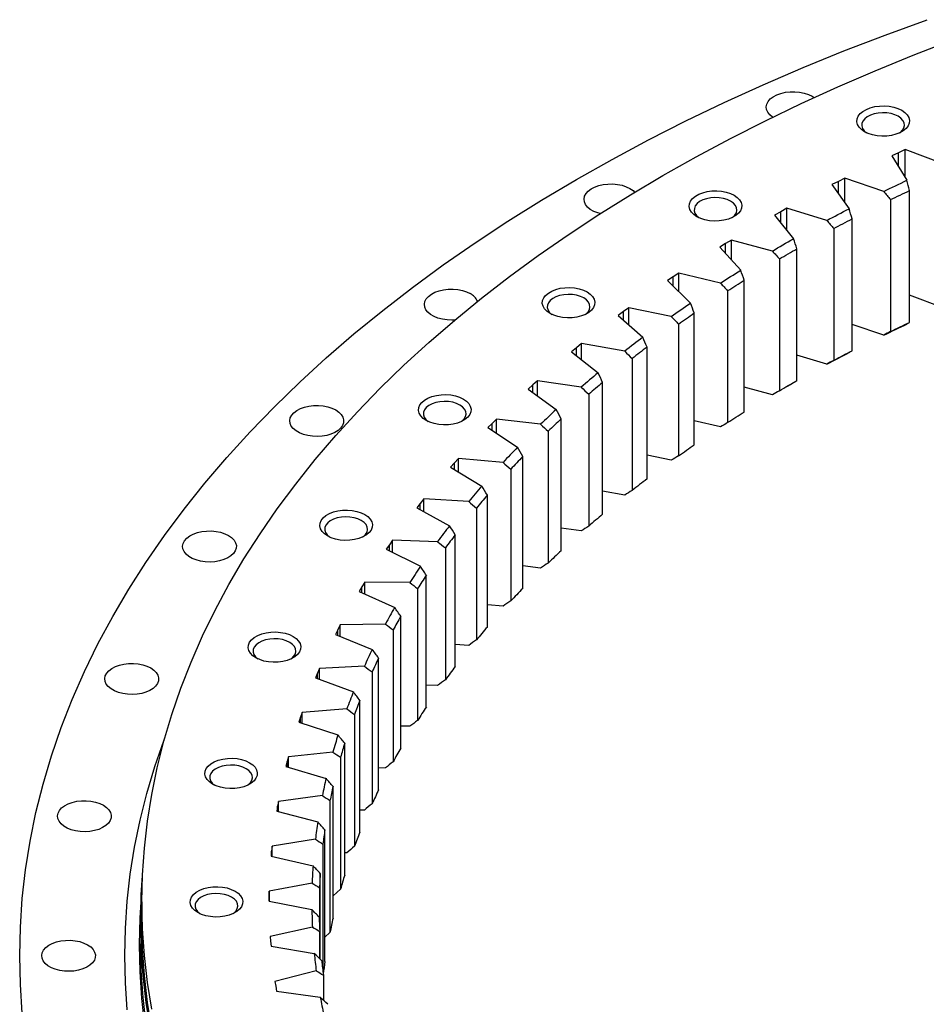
# Model space of a CAD drawing. Header units: millimetres. Extents: x 544 to 8161, y 2697 to 8573.
# Tile 11 of 16: x 4981 to 5352, y 5791 to 6193. Entities that reach past the tile are written whole.
import ezdxf

# ---------------------------------------------------------------- set-up
doc = ezdxf.new("R2010")
doc.units = ezdxf.units.MM
doc.header["$LTSCALE"] = 50

msp = doc.modelspace()

# ---------------------------------------------------------------- linework, layer by layer
at = {"lineweight": 25}
for p, q in [((5305.19, 6162), (5306.02, 6161.46)), ((5340.55, 6138.9), (5337.81, 6137.65)), ((5343.31, 6140.15), (5340.55, 6138.9)), ((5340.55, 6133.21), (5340.55, 6138.9)), ((5358.75, 6134.32), (5343.31, 6140.15)), ((5343.31, 6128.75), (5343.31, 6140.15)), ((5337.81, 6137.65), (5344.01, 6127.62)), ((5315.97, 6127.16), (5313.33, 6125.84)), ((5318.62, 6128.48), (5315.97, 6127.16)), ((5315.97, 6122.13), (5315.97, 6127.16)), ((5334.52, 6123.09), (5318.62, 6128.48)), ((5318.62, 6118.41), (5318.62, 6128.48)), ((5313.33, 6125.84), (5320.34, 6115.99)), ((5345.08, 6069.55), (5345.08, 6123.44)), ((5337.26, 6119.71), (5337.26, 6065.81)), ((5292.37, 6114.77), (5289.84, 6113.37)), ((5294.9, 6116.16), (5292.37, 6114.77)), ((5292.37, 6110.25), (5292.37, 6114.77)), ((5311.23, 6111.2), (5294.9, 6116.16)), ((5294.9, 6107.11), (5294.9, 6116.16)), ((5289.84, 6113.37), (5297.65, 6103.72)), ((5321.55, 6057.95), (5321.55, 6111.84)), ((5314.05, 6107.9), (5314.05, 6054.01)), ((5272.23, 6103.2), (5269.81, 6101.75)), ((5288.94, 6098.7), (5272.23, 6103.2)), ((5272.23, 6094.98), (5272.23, 6103.2)), ((5269.81, 6101.75), (5267.4, 6100.28)), ((5267.4, 6100.28), (5275.98, 6090.86)), ((5269.81, 6097.64), (5269.81, 6101.75)), ((5298.99, 6045.72), (5298.99, 6099.61)), ((5291.82, 6095.47), (5291.82, 6041.58)), ((5248.34, 6088.12), (5246.05, 6086.59)), ((5246.05, 6086.59), (5255.4, 6077.41)), ((5250.64, 6089.64), (5248.34, 6088.12)), ((5248.34, 6084.35), (5248.34, 6088.12)), ((5267.7, 6085.6), (5250.64, 6089.64)), ((5250.64, 6082.09), (5250.64, 6089.64)), ((5277.47, 6032.89), (5277.47, 6086.78)), ((5270.64, 6082.45), (5270.64, 6028.56)), ((5358.75, 6075.53), (5345.08, 6080.69)), ((5230.18, 6075.51), (5228, 6073.93)), ((5247.55, 6071.93), (5230.18, 6075.51)), ((5230.18, 6068.51), (5230.18, 6075.51)), ((5228, 6073.93), (5225.84, 6072.34)), ((5225.84, 6072.34), (5235.93, 6063.42)), ((5228, 6070.43), (5228, 6073.93)), ((5257.01, 6019.49), (5257.01, 6073.38)), ((5250.55, 6068.87), (5250.55, 6014.98)), ((5334.52, 6064.3), (5321.55, 6068.7)), ((5208.86, 6059.19), (5206.83, 6057.55)), ((5210.9, 6060.84), (5208.86, 6059.19)), ((5208.86, 6055.93), (5208.86, 6059.19)), ((5228.55, 6057.74), (5210.9, 6060.84)), ((5210.9, 6054.3), (5210.9, 6060.84)), ((5237.68, 6005.54), (5237.68, 6059.43)), ((5206.83, 6057.55), (5217.64, 6048.92)), ((5231.59, 6054.75), (5231.59, 6000.86)), ((5311.23, 6052.41), (5298.99, 6056.13)), ((5190.93, 6043.96), (5189.05, 6042.26)), ((5189.05, 6042.26), (5200.55, 6033.93)), ((5192.84, 6045.65), (5190.93, 6043.96)), ((5190.93, 6040.89), (5190.93, 6043.96)), ((5210.72, 6043.04), (5192.84, 6045.65)), ((5192.84, 6039.51), (5192.84, 6045.65)), ((5219.5, 5991.09), (5219.5, 6044.98)), ((5288.94, 6039.91), (5277.47, 6043)), ((5213.81, 6040.14), (5213.81, 5986.24)), ((5176.04, 6029.99), (5174.28, 6028.25)), ((5194.12, 6027.87), (5176.04, 6029.99)), ((5176.04, 6024.19), (5176.04, 6029.99)), ((5202.53, 5976.15), (5202.53, 6030.04)), ((5174.28, 6028.25), (5172.53, 6026.5)), ((5172.53, 6026.5), (5184.7, 6018.49)), ((5174.28, 6025.35), (5174.28, 6028.25)), ((5267.7, 6026.81), (5257.01, 6029.34)), ((5197.24, 6025.05), (5197.24, 5971.16)), ((5160.55, 6013.89), (5158.93, 6012.1)), ((5178.78, 6012.26), (5160.55, 6013.89)), ((5160.55, 6008.38), (5160.55, 6013.89)), ((5186.8, 5960.77), (5186.8, 6014.66)), ((5247.55, 6013.14), (5237.68, 6015.18)), ((5158.93, 6012.1), (5157.33, 6010.3)), ((5157.33, 6010.3), (5170.14, 6002.64)), ((5158.93, 6009.34), (5158.93, 6012.1)), ((5181.92, 6009.53), (5181.92, 5955.64)), ((5172.35, 5944.98), (5172.35, 5998.87)), ((5228.55, 5998.95), (5219.5, 6000.53)), ((5144.92, 5995.55), (5143.46, 5993.71)), ((5143.46, 5993.71), (5156.89, 5986.41)), ((5146.39, 5997.39), (5144.92, 5995.55)), ((5144.92, 5992.92), (5144.92, 5995.55)), ((5164.73, 5996.26), (5146.39, 5997.39)), ((5146.39, 5992.12), (5146.39, 5997.39)), ((5167.89, 5993.61), (5167.89, 5939.72)), ((5159.2, 5928.81), (5159.2, 5982.7)), ((5210.72, 5984.25), (5202.53, 5985.44)), ((5132.27, 5978.64), (5130.97, 5976.77)), ((5133.59, 5980.51), (5132.27, 5978.64)), ((5132.27, 5976.12), (5132.27, 5978.64)), ((5152.01, 5979.88), (5133.59, 5980.51)), ((5133.59, 5975.47), (5133.59, 5980.51)), ((5130.97, 5976.77), (5144.98, 5969.84)), ((5155.18, 5977.33), (5155.18, 5923.43)), ((5194.12, 5969.08), (5186.8, 5969.94)), ((5147.39, 5912.3), (5147.39, 5966.19)), ((5122.19, 5963.31), (5121.03, 5961.4)), ((5140.64, 5963.18), (5122.19, 5963.31)), ((5122.19, 5958.46), (5122.19, 5963.31)), ((5121.03, 5961.4), (5119.88, 5959.5)), ((5119.88, 5959.5), (5134.44, 5952.96)), ((5121.03, 5958.98), (5121.03, 5961.4)), ((5143.82, 5960.71), (5143.82, 5906.82)), ((5178.78, 5953.47), (5172.35, 5954.04)), ((5112.21, 5945.82), (5111.2, 5943.88)), ((5130.65, 5946.19), (5112.21, 5945.82)), ((5112.21, 5941.13), (5112.21, 5945.82)), ((5136.95, 5895.49), (5136.95, 5949.38)), ((5111.2, 5943.88), (5110.21, 5941.94)), ((5110.21, 5941.94), (5125.29, 5935.81)), ((5111.2, 5941.54), (5111.2, 5943.88)), ((5133.83, 5943.81), (5133.83, 5889.92)), ((5164.73, 5937.46), (5159.2, 5937.8)), ((5127.89, 5878.41), (5127.89, 5932.3)), ((5102.82, 5926.11), (5101.99, 5924.15)), ((5103.67, 5928.07), (5102.82, 5926.11)), ((5102.82, 5923.84), (5102.82, 5926.11)), ((5122.06, 5928.95), (5103.67, 5928.07)), ((5103.67, 5923.53), (5103.67, 5928.07)), ((5125.23, 5926.65), (5125.23, 5872.76)), ((5101.99, 5924.15), (5117.56, 5918.43)), ((5152.01, 5921.09), (5147.39, 5921.25)), ((5120.24, 5861.1), (5120.24, 5914.99)), ((5096.6, 5910.11), (5095.91, 5908.13)), ((5114.89, 5911.49), (5096.6, 5910.11)), ((5096.6, 5905.7), (5096.6, 5910.11)), ((5118.04, 5909.28), (5118.04, 5855.38)), ((5095.91, 5908.13), (5095.24, 5906.14)), ((5095.24, 5906.14), (5111.25, 5900.86)), ((5095.91, 5905.92), (5095.91, 5908.13)), ((5140.64, 5904.39), (5136.95, 5904.42)), ((5114.01, 5843.6), (5114.01, 5897.49)), ((5109.15, 5893.85), (5091, 5891.98)), ((5090.47, 5889.98), (5089.97, 5887.98)), ((5091, 5891.98), (5090.47, 5889.98)), ((5090.47, 5887.83), (5090.47, 5889.98)), ((5091, 5887.68), (5091, 5891.98)), ((5112.29, 5891.73), (5112.29, 5837.84)), ((5089.97, 5887.98), (5106.39, 5883.13)), ((5130.65, 5887.4), (5127.89, 5887.35)), ((5109.23, 5825.96), (5109.23, 5879.85)), ((5086.89, 5873.71), (5086.53, 5871.7)), ((5104.87, 5876.08), (5086.89, 5873.71)), ((5086.89, 5869.51), (5086.89, 5873.71)), ((5107.97, 5874.04), (5107.97, 5820.15)), ((5086.53, 5871.7), (5086.18, 5869.69)), ((5086.18, 5869.69), (5102.99, 5865.3)), ((5086.53, 5869.6), (5086.53, 5871.7)), ((5122.06, 5870.16), (5120.24, 5870.07)), ((5105.89, 5808.2), (5105.89, 5862.09)), ((5102.04, 5858.21), (5084.27, 5855.35)), ((5084.08, 5853.34), (5083.9, 5851.32)), ((5084.27, 5855.35), (5084.08, 5853.34)), ((5084.08, 5851.28), (5084.08, 5853.34)), ((5084.27, 5851.23), (5084.27, 5855.35)), ((5105.11, 5856.25), (5105.11, 5804.09)), ((5083.9, 5851.32), (5101.05, 5847.39)), ((5114.89, 5852.7), (5114.01, 5852.63)), ((5104, 5809.15), (5104, 5844.26)), ((5083.17, 5836.95), (5083.14, 5834.93)), ((5100.68, 5840.29), (5083.17, 5836.95)), ((5083.17, 5832.9), (5083.17, 5836.95)), ((5103.71, 5838.41), (5103.71, 5821.94)), ((5112.29, 5837.84), (5109.23, 5835.13)), ((5083.14, 5834.93), (5083.12, 5832.91)), ((5083.12, 5832.91), (5100.57, 5829.45)), ((5083.14, 5832.9), (5083.14, 5834.93)), ((5031.05, 5832.62), (5031.05, 5824.46)), ((5030.55, 5824.46), (5030.55, 5815.48)), ((5100.79, 5822.34), (5083.57, 5818.53)), ((5083.57, 5818.53), (5083.7, 5816.51)), ((5103.76, 5820.55), (5103.76, 5809.38)), ((5107.97, 5820.15), (5105.89, 5818.23)), ((5083.7, 5816.51), (5083.86, 5814.49)), ((5083.86, 5814.49), (5101.57, 5811.51)), ((5102.37, 5804.42), (5085.47, 5800.14)), ((5105.28, 5802.71), (5105.28, 5792.46)), ((5085.47, 5800.14), (5085.77, 5798.13)), ((5085.77, 5798.13), (5086.09, 5796.12)), ((5086.09, 5796.12), (5104.03, 5793.63))]:
    msp.add_line(p, q, dxfattribs=at)
at = {"lineweight": 25, "flags": 128}
for points in [[(4982.12, 5787.09), (4981.32, 5798.83), (4981.05, 5810.58), (4981.32, 5822.33), (4982.12, 5834.07), (4983.45, 5845.79), (4985.31, 5857.49), (4987.7, 5869.16), (4990.62, 5880.79), (4994.07, 5892.37), (4998.04, 5903.9), (5002.53, 5915.36), (5007.54, 5926.75), (5013.07, 5938.06), (5019.1, 5949.28), (5025.65, 5960.4), (5032.69, 5971.43), (5040.23, 5982.34), (5048.27, 5993.14), (5056.79, 6003.81), (5065.79, 6014.35), (5075.27, 6024.75), (5085.22, 6035), (5095.62, 6045.1), (5106.48, 6055.03), (5117.79, 6064.8), (5129.54, 6074.4), (5141.72, 6083.81), (5154.32, 6093.04), (5167.33, 6102.08), (5180.75, 6110.91), (5194.57, 6119.54), (5208.77, 6127.96), (5223.35, 6136.16), (5238.3, 6144.13), (5253.6, 6151.88), (5269.25, 6159.39), (5285.24, 6166.67), (5301.55, 6173.7), (5318.17, 6180.48), (5335.09, 6187.01), (5352.31, 6193.28)], [(5035.04, 5788.72), (5033.29, 5799.67), (5032.05, 5810.64), (5031.3, 5821.63), (5031.05, 5832.62), (5031.3, 5843.62), (5032.05, 5854.6), (5033.29, 5865.58), (5035.04, 5876.52), (5037.27, 5887.44), (5040.01, 5898.32), (5043.23, 5909.16), (5046.95, 5919.94), (5051.15, 5930.67), (5055.84, 5941.32), (5061.01, 5951.9), (5066.66, 5962.4), (5072.78, 5972.82), (5079.37, 5983.13), (5086.43, 5993.34), (5093.95, 6003.44), (5101.92, 6013.43), (5110.34, 6023.29), (5119.21, 6033.02), (5128.52, 6042.61), (5138.25, 6052.06), (5148.42, 6061.36), (5159, 6070.5), (5169.99, 6079.48), (5181.39, 6088.29), (5193.18, 6096.92), (5205.35, 6105.38), (5217.91, 6113.64), (5230.84, 6121.72), (5244.13, 6129.59), (5257.77, 6137.26), (5271.76, 6144.73), (5286.08, 6151.98), (5300.72, 6159.01), (5315.68, 6165.81), (5330.94, 6172.39), (5346.49, 6178.74), (5362.32, 6184.85)], [(5289, 6153.41), (5288.97, 6153.44), (5287.85, 6154.37), (5287.03, 6155.41), (5286.55, 6156.51), (5286.42, 6157.65), (5286.64, 6158.78), (5287.2, 6159.87), (5288.1, 6160.89), (5289.29, 6161.79), (5290.75, 6162.56), (5292.42, 6163.17), (5294.25, 6163.59), (5296.18, 6163.82), (5298.15, 6163.84), (5300.1, 6163.66), (5301.96, 6163.29), (5303.68, 6162.73), (5305.19, 6162)], [(5341.84, 6156.23), (5343.11, 6155.35), (5344.08, 6154.35), (5344.71, 6153.27), (5344.98, 6152.13), (5344.89, 6150.99), (5344.44, 6149.87), (5343.63, 6148.83), (5342.51, 6147.88), (5341.11, 6147.07), (5339.47, 6146.42), (5337.66, 6145.96), (5335.73, 6145.7), (5333.75, 6145.65), (5331.78, 6145.8), (5329.9, 6146.17), (5328.17, 6146.73), (5326.64, 6147.46), (5325.37, 6148.34), (5324.41, 6149.34), (5323.78, 6150.42), (5323.5, 6151.56), (5323.6, 6152.7), (5324.05, 6153.82), (5324.85, 6154.87), (5325.97, 6155.81), (5327.38, 6156.62), (5329.01, 6157.27), (5330.83, 6157.73), (5332.76, 6157.99), (5334.74, 6158.04), (5336.7, 6157.89), (5338.59, 6157.52), (5340.32, 6156.97), (5341.84, 6156.23)], [(5340.43, 6153.78), (5339.06, 6154.43), (5337.49, 6154.9), (5335.79, 6155.18), (5334.02, 6155.26), (5332.27, 6155.13), (5330.59, 6154.8), (5329.06, 6154.28), (5327.75, 6153.6), (5326.7, 6152.77), (5325.96, 6151.85), (5325.56, 6150.85), (5325.52, 6149.83), (5325.83, 6148.82), (5326.49, 6147.87), (5327.42, 6147.05)], [(5341.07, 6147.05), (5341.3, 6147.22), (5342.19, 6148.1), (5342.77, 6149.07), (5342.99, 6150.08), (5342.86, 6151.1), (5342.37, 6152.09), (5341.55, 6152.99), (5340.43, 6153.78)], [(5334.52, 6123.09), (5335.7, 6123.66), (5336.88, 6124.23), (5338.06, 6124.8), (5339.24, 6125.36), (5340.43, 6125.93), (5341.62, 6126.49), (5342.81, 6127.06), (5344.01, 6127.62)], [(5218.45, 6113.99), (5217.49, 6114.27), (5215.87, 6114.92), (5214.47, 6115.72), (5213.35, 6116.66), (5212.53, 6117.69), (5212.05, 6118.8), (5211.92, 6119.93), (5212.14, 6121.07), (5212.71, 6122.16), (5213.6, 6123.17), (5214.8, 6124.08), (5216.25, 6124.84), (5217.92, 6125.45), (5219.75, 6125.87), (5221.68, 6126.1), (5223.66, 6126.13), (5225.6, 6125.95), (5227.47, 6125.57), (5229.18, 6125.01), (5230.69, 6124.28), (5230.69, 6124.28)], [(5230.69, 6124.28), (5231.96, 6123.41), (5232.61, 6122.79)], [(5273.3, 6121.53), (5274.57, 6120.65), (5275.53, 6119.65), (5276.16, 6118.56), (5276.43, 6117.43), (5276.34, 6116.28), (5275.89, 6115.17), (5275.09, 6114.12), (5273.97, 6113.18), (5272.56, 6112.37), (5270.93, 6111.72), (5269.11, 6111.26), (5267.18, 6111), (5265.2, 6110.94), (5263.24, 6111.1), (5261.35, 6111.47), (5259.62, 6112.02), (5258.09, 6112.75), (5256.83, 6113.64), (5255.86, 6114.64), (5255.23, 6115.72), (5254.96, 6116.86), (5255.05, 6118), (5255.5, 6119.11), (5256.3, 6120.16), (5257.43, 6121.11), (5258.83, 6121.92), (5260.47, 6122.56), (5262.28, 6123.03), (5264.21, 6123.29), (5266.19, 6123.34), (5268.16, 6123.18), (5270.04, 6122.82), (5271.77, 6122.26), (5273.3, 6121.53)], [(5337.26, 6119.71), (5338.23, 6120.18), (5339.21, 6120.65), (5340.18, 6121.11), (5341.16, 6121.58), (5342.13, 6122.05), (5343.11, 6122.51), (5344.09, 6122.97), (5345.08, 6123.44)], [(5271.88, 6119.08), (5270.51, 6119.73), (5268.94, 6120.2), (5267.24, 6120.48), (5265.47, 6120.56), (5263.72, 6120.43), (5262.04, 6120.1), (5260.52, 6119.58), (5259.2, 6118.9), (5258.16, 6118.07), (5257.42, 6117.14), (5257.02, 6116.15), (5256.97, 6115.13), (5257.28, 6114.12), (5257.94, 6113.17), (5258.87, 6112.35)], [(5272.52, 6112.35), (5272.75, 6112.52), (5273.65, 6113.4), (5274.22, 6114.37), (5274.44, 6115.38), (5274.31, 6116.4), (5273.82, 6117.38), (5273, 6118.29), (5271.88, 6119.08)], [(5311.23, 6111.2), (5312.36, 6111.81), (5313.49, 6112.41), (5314.63, 6113.01), (5315.77, 6113.61), (5316.9, 6114.2), (5318.05, 6114.8), (5319.19, 6115.39), (5320.34, 6115.99)], [(5314.05, 6107.9), (5314.98, 6108.39), (5315.91, 6108.89), (5316.85, 6109.38), (5317.78, 6109.88), (5318.72, 6110.37), (5319.66, 6110.86), (5320.6, 6111.35), (5321.55, 6111.84)], [(5288.94, 6098.7), (5290.02, 6099.33), (5291.1, 6099.96), (5292.19, 6100.59), (5293.27, 6101.22), (5294.36, 6101.85), (5295.46, 6102.48), (5296.55, 6103.1), (5297.65, 6103.72)], [(5291.82, 6095.47), (5292.71, 6095.99), (5293.61, 6096.51), (5294.5, 6097.03), (5295.39, 6097.55), (5296.29, 6098.06), (5297.19, 6098.58), (5298.09, 6099.1), (5298.99, 6099.61)], [(5267.7, 6085.6), (5268.73, 6086.26), (5269.75, 6086.92), (5270.79, 6087.58), (5271.82, 6088.24), (5272.86, 6088.89), (5273.9, 6089.55), (5274.94, 6090.2), (5275.98, 6090.86)], [(5270.64, 6082.45), (5271.49, 6083), (5272.34, 6083.54), (5273.19, 6084.08), (5274.04, 6084.62), (5274.89, 6085.16), (5275.75, 6085.7), (5276.61, 6086.24), (5277.47, 6086.78)], [(5158.98, 6070.49), (5157.83, 6070.44), (5155.86, 6070.51), (5153.95, 6070.79), (5152.16, 6071.26), (5150.53, 6071.91), (5149.14, 6072.72), (5148.02, 6073.65), (5147.2, 6074.69), (5146.72, 6075.79), (5146.59, 6076.93), (5146.81, 6078.06), (5147.38, 6079.15), (5148.27, 6080.16), (5149.47, 6081.07), (5150.92, 6081.84), (5152.59, 6082.44), (5154.42, 6082.87), (5156.35, 6083.1), (5158.32, 6083.12), (5160.27, 6082.94), (5162.13, 6082.57), (5163.85, 6082.01), (5165.36, 6081.28), (5165.36, 6081.28)], [(5213.18, 6081.96), (5214.45, 6081.08), (5215.42, 6080.08), (5216.05, 6078.99), (5216.32, 6077.86), (5216.23, 6076.71), (5215.78, 6075.6), (5214.97, 6074.55), (5213.85, 6073.61), (5212.45, 6072.8), (5210.81, 6072.15), (5209, 6071.69), (5207.07, 6071.42), (5205.09, 6071.37), (5203.12, 6071.53), (5201.24, 6071.89), (5199.51, 6072.45), (5197.98, 6073.18), (5196.71, 6074.06), (5195.75, 6075.06), (5195.12, 6076.15), (5194.84, 6077.28), (5194.94, 6078.43), (5195.39, 6079.54), (5196.19, 6080.59), (5197.31, 6081.54), (5198.71, 6082.35), (5200.35, 6082.99), (5202.17, 6083.46), (5204.1, 6083.72), (5206.08, 6083.77), (5208.04, 6083.61), (5209.92, 6083.25), (5211.66, 6082.69), (5213.18, 6081.96)], [(5211.77, 6079.51), (5210.4, 6080.16), (5208.83, 6080.63), (5207.13, 6080.91), (5205.36, 6080.99), (5203.6, 6080.86), (5201.93, 6080.53), (5200.4, 6080.01), (5199.09, 6079.32), (5198.04, 6078.5), (5197.3, 6077.57), (5196.9, 6076.58), (5196.86, 6075.55), (5197.17, 6074.55), (5197.83, 6073.6), (5198.76, 6072.78)], [(5212.4, 6072.78), (5212.64, 6072.95), (5213.53, 6073.83), (5214.11, 6074.8), (5214.33, 6075.81), (5214.2, 6076.83), (5213.71, 6077.81), (5212.89, 6078.72), (5211.77, 6079.51)], [(5247.55, 6071.93), (5248.52, 6072.62), (5249.5, 6073.31), (5250.47, 6074), (5251.45, 6074.68), (5252.44, 6075.37), (5253.42, 6076.05), (5254.41, 6076.73), (5255.4, 6077.41)], [(5250.55, 6068.87), (5251.35, 6069.43), (5252.15, 6070), (5252.96, 6070.57), (5253.76, 6071.13), (5254.57, 6071.69), (5255.38, 6072.26), (5256.2, 6072.82), (5257.01, 6073.38)], [(5334.52, 6064.3), (5335.7, 6064.87), (5336.88, 6065.44), (5338.06, 6066.01), (5339.24, 6066.57), (5340.43, 6067.14), (5341.62, 6067.7), (5342.81, 6068.27), (5344.01, 6068.83)], [(5337.26, 6065.81), (5338.23, 6066.28), (5339.21, 6066.75), (5340.18, 6067.22), (5341.16, 6067.69), (5342.13, 6068.15), (5343.11, 6068.62), (5344.09, 6069.08), (5345.08, 6069.55)], [(5311.23, 6052.41), (5312.36, 6053.02), (5313.49, 6053.62), (5314.63, 6054.22), (5315.77, 6054.82), (5316.9, 6055.41), (5318.05, 6056.01), (5319.19, 6056.6), (5320.34, 6057.2)], [(5314.05, 6054.01), (5314.98, 6054.5), (5315.91, 6055), (5316.85, 6055.49), (5317.78, 6055.98), (5318.72, 6056.48), (5319.66, 6056.97), (5320.6, 6057.46), (5321.55, 6057.95)], [(5291.82, 6041.58), (5292.71, 6042.1), (5293.61, 6042.62), (5294.5, 6043.14), (5295.39, 6043.66), (5296.29, 6044.17), (5297.19, 6044.69), (5298.09, 6045.2), (5298.99, 6045.72)], [(5294.78, 6043.3), (5295.46, 6043.68), (5296.55, 6044.31), (5297.65, 6044.93)], [(5162.53, 6038.2), (5163.8, 6037.32), (5164.76, 6036.32), (5165.39, 6035.23), (5165.67, 6034.1), (5165.58, 6032.95), (5165.12, 6031.84), (5164.32, 6030.79), (5163.2, 6029.84), (5161.8, 6029.03), (5160.16, 6028.39), (5158.35, 6027.92), (5156.42, 6027.66), (5154.43, 6027.61), (5152.47, 6027.77), (5150.59, 6028.13), (5148.85, 6028.69), (5147.33, 6029.42), (5146.06, 6030.3), (5145.1, 6031.3), (5144.47, 6032.39), (5144.19, 6033.52), (5144.28, 6034.67), (5144.74, 6035.78), (5145.54, 6036.83), (5146.66, 6037.77), (5148.06, 6038.58), (5149.7, 6039.23), (5151.51, 6039.69), (5153.44, 6039.96), (5155.43, 6040.01), (5157.39, 6039.85), (5159.27, 6039.49), (5161.01, 6038.93), (5162.53, 6038.2)], [(5110.31, 6033.72), (5111.58, 6032.84), (5112.55, 6031.85), (5113.2, 6030.78), (5113.51, 6029.65), (5113.47, 6028.51), (5113.07, 6027.4), (5112.34, 6026.34), (5111.29, 6025.38), (5109.96, 6024.54), (5108.39, 6023.85), (5106.63, 6023.33), (5104.74, 6023), (5102.78, 6022.88), (5100.81, 6022.95), (5098.9, 6023.23), (5097.11, 6023.7), (5095.49, 6024.35), (5094.09, 6025.16), (5092.97, 6026.09), (5092.15, 6027.13), (5091.67, 6028.23), (5091.54, 6029.37), (5091.76, 6030.5), (5092.33, 6031.59), (5093.22, 6032.6), (5094.42, 6033.51), (5095.87, 6034.28), (5097.54, 6034.88), (5099.37, 6035.31), (5101.3, 6035.54), (5103.28, 6035.56), (5105.22, 6035.38), (5107.08, 6035.01), (5108.8, 6034.44), (5110.31, 6033.72)], [(5161.12, 6035.75), (5159.75, 6036.39), (5158.18, 6036.87), (5156.47, 6037.15), (5154.71, 6037.23), (5152.95, 6037.1), (5151.28, 6036.77), (5149.75, 6036.25), (5148.44, 6035.56), (5147.39, 6034.74), (5146.65, 6033.81), (5146.25, 6032.81), (5146.21, 6031.79), (5146.52, 6030.79), (5147.17, 6029.84), (5148.11, 6029.01)], [(5161.75, 6029.01), (5161.98, 6029.19), (5162.88, 6030.07), (5163.45, 6031.03), (5163.68, 6032.05), (5163.54, 6033.07), (5163.06, 6034.05), (5162.24, 6034.96), (5161.12, 6035.75)], [(5270.64, 6028.56), (5271.49, 6029.1), (5272.34, 6029.65), (5273.19, 6030.19), (5274.04, 6030.73), (5274.89, 6031.27), (5275.75, 6031.81), (5276.61, 6032.35), (5277.47, 6032.89)], [(5250.55, 6014.98), (5251.35, 6015.54), (5252.15, 6016.11), (5252.96, 6016.67), (5253.76, 6017.24), (5254.57, 6017.8), (5255.38, 6018.36), (5256.2, 6018.93), (5257.01, 6019.49)], [(5122.21, 5990.99), (5123.47, 5990.11), (5124.44, 5989.11), (5125.07, 5988.03), (5125.34, 5986.89), (5125.25, 5985.75), (5124.8, 5984.63), (5124, 5983.58), (5122.88, 5982.64), (5121.47, 5981.83), (5119.84, 5981.18), (5118.02, 5980.72), (5116.09, 5980.46), (5114.11, 5980.4), (5112.14, 5980.56), (5110.26, 5980.93), (5108.53, 5981.48), (5107, 5982.22), (5105.74, 5983.1), (5104.77, 5984.1), (5104.14, 5985.18), (5103.87, 5986.32), (5103.96, 5987.46), (5104.41, 5988.58), (5105.21, 5989.62), (5106.34, 5990.57), (5107.74, 5991.38), (5109.37, 5992.03), (5111.19, 5992.49), (5113.12, 5992.75), (5115.1, 5992.8), (5117.07, 5992.65), (5118.95, 5992.28), (5120.68, 5991.72), (5122.21, 5990.99)], [(5120.79, 5988.54), (5119.42, 5989.19), (5117.85, 5989.66), (5116.15, 5989.94), (5114.38, 5990.02), (5112.63, 5989.89), (5110.95, 5989.56), (5109.43, 5989.04), (5108.11, 5988.36), (5107.07, 5987.53), (5106.33, 5986.6), (5105.93, 5985.61), (5105.88, 5984.59), (5106.19, 5983.58), (5106.85, 5982.63), (5107.78, 5981.81)], [(5121.43, 5981.81), (5121.66, 5981.98), (5122.56, 5982.86), (5123.13, 5983.83), (5123.35, 5984.84), (5123.22, 5985.86), (5122.73, 5986.84), (5121.91, 5987.75), (5120.79, 5988.54)], [(5066.49, 5982.41), (5067.75, 5981.54), (5068.73, 5980.55), (5069.38, 5979.47), (5069.69, 5978.35), (5069.64, 5977.21), (5069.25, 5976.1), (5068.51, 5975.04), (5067.46, 5974.08), (5066.13, 5973.24), (5064.56, 5972.55), (5062.81, 5972.03), (5060.92, 5971.7), (5058.96, 5971.57), (5056.99, 5971.65), (5055.08, 5971.93), (5053.28, 5972.4), (5051.66, 5973.05), (5050.27, 5973.85), (5049.14, 5974.79), (5048.33, 5975.83), (5047.85, 5976.93), (5047.71, 5978.07), (5047.93, 5979.2), (5048.5, 5980.29), (5049.4, 5981.3), (5050.59, 5982.21), (5052.05, 5982.98), (5053.72, 5983.58), (5055.55, 5984.01), (5057.48, 5984.23), (5059.45, 5984.26), (5061.4, 5984.08), (5063.26, 5983.7), (5064.98, 5983.14), (5066.49, 5982.41)], [(5092.9, 5941.15), (5094.17, 5940.27), (5095.13, 5939.27), (5095.76, 5938.19), (5096.04, 5937.05), (5095.95, 5935.91), (5095.49, 5934.79), (5094.69, 5933.75), (5093.57, 5932.8), (5092.17, 5931.99), (5090.53, 5931.34), (5088.72, 5930.88), (5086.78, 5930.62), (5084.8, 5930.57), (5082.84, 5930.72), (5080.96, 5931.09), (5079.22, 5931.65), (5077.7, 5932.38), (5076.43, 5933.26), (5075.47, 5934.26), (5074.83, 5935.34), (5074.56, 5936.48), (5074.65, 5937.62), (5075.11, 5938.74), (5075.91, 5939.78), (5077.03, 5940.73), (5078.43, 5941.54), (5080.07, 5942.19), (5081.88, 5942.65), (5083.81, 5942.91), (5085.8, 5942.96), (5087.76, 5942.81), (5089.64, 5942.44), (5091.37, 5941.88), (5092.9, 5941.15)], [(5091.49, 5938.7), (5090.11, 5939.35), (5088.55, 5939.82), (5086.84, 5940.1), (5085.08, 5940.18), (5083.32, 5940.05), (5081.65, 5939.72), (5080.12, 5939.2), (5078.81, 5938.52), (5077.76, 5937.69), (5077.02, 5936.77), (5076.62, 5935.77), (5076.57, 5934.75), (5076.89, 5933.74), (5077.54, 5932.79), (5078.48, 5931.97)], [(5092.12, 5931.97), (5092.35, 5932.14), (5093.25, 5933.02), (5093.82, 5933.99), (5094.05, 5935), (5093.91, 5936.02), (5093.43, 5937.01), (5092.61, 5937.91), (5091.49, 5938.7)], [(5034.64, 5928.25), (5035.9, 5927.37), (5036.88, 5926.38), (5037.53, 5925.31), (5037.84, 5924.18), (5037.79, 5923.05), (5037.4, 5921.93), (5036.66, 5920.87), (5035.61, 5919.91), (5034.28, 5919.07), (5032.71, 5918.38), (5030.96, 5917.86), (5029.07, 5917.54), (5027.11, 5917.41), (5025.14, 5917.49), (5023.23, 5917.76), (5021.43, 5918.23), (5019.81, 5918.88), (5018.42, 5919.69), (5017.29, 5920.62), (5016.48, 5921.66), (5016, 5922.76), (5015.86, 5923.9), (5016.08, 5925.03), (5016.65, 5926.12), (5017.55, 5927.14), (5018.74, 5928.04), (5020.2, 5928.81), (5021.87, 5929.42), (5023.7, 5929.84), (5025.63, 5930.07), (5027.6, 5930.09), (5029.55, 5929.92), (5031.41, 5929.54), (5033.13, 5928.98), (5034.64, 5928.25)], [(5025.06, 5788.47), (5024.3, 5799.56), (5024.05, 5810.66), (5024.3, 5821.76), (5025.06, 5832.85), (5026.31, 5843.93), (5028.07, 5854.98), (5030.33, 5866), (5033.09, 5876.99), (5036.35, 5887.93), (5040.1, 5898.82), (5040.27, 5899.28)], [(5075.11, 5889.53), (5076.38, 5888.65), (5077.35, 5887.65), (5077.98, 5886.56), (5078.25, 5885.43), (5078.16, 5884.29), (5077.71, 5883.17), (5076.9, 5882.12), (5075.78, 5881.18), (5074.38, 5880.37), (5072.74, 5879.72), (5070.93, 5879.26), (5069, 5879), (5067.02, 5878.94), (5065.05, 5879.1), (5063.17, 5879.47), (5061.44, 5880.02), (5059.91, 5880.76), (5058.64, 5881.64), (5057.68, 5882.64), (5057.05, 5883.72), (5056.77, 5884.86), (5056.87, 5886), (5057.32, 5887.12), (5058.12, 5888.16), (5059.24, 5889.11), (5060.65, 5889.92), (5062.28, 5890.57), (5064.1, 5891.03), (5066.03, 5891.29), (5068.01, 5891.34), (5069.97, 5891.18), (5071.85, 5890.82), (5073.59, 5890.26), (5075.11, 5889.53)], [(5073.7, 5887.08), (5072.33, 5887.73), (5070.76, 5888.2), (5069.06, 5888.48), (5067.29, 5888.56), (5065.53, 5888.43), (5063.86, 5888.1), (5062.33, 5887.58), (5061.02, 5886.9), (5059.97, 5886.07), (5059.23, 5885.14), (5058.83, 5884.15), (5058.79, 5883.13), (5059.1, 5882.12), (5059.76, 5881.17), (5060.69, 5880.35)], [(5074.34, 5880.35), (5074.57, 5880.52), (5075.46, 5881.4), (5076.04, 5882.37), (5076.26, 5883.38), (5076.13, 5884.4), (5075.64, 5885.38), (5074.82, 5886.29), (5073.7, 5887.08)], [(5015.31, 5872.15), (5016.57, 5871.27), (5017.55, 5870.28), (5018.2, 5869.21), (5018.51, 5868.08), (5018.46, 5866.94), (5018.07, 5865.83), (5017.33, 5864.77), (5016.28, 5863.81), (5014.95, 5862.97), (5013.38, 5862.28), (5011.63, 5861.76), (5009.74, 5861.43), (5007.78, 5861.31), (5005.81, 5861.38), (5003.9, 5861.66), (5002.1, 5862.13), (5000.48, 5862.78), (4999.09, 5863.59), (4997.96, 5864.52), (4997.15, 5865.56), (4996.67, 5866.66), (4996.53, 5867.8), (4996.75, 5868.93), (4997.32, 5870.02), (4998.22, 5871.03), (4999.41, 5871.94), (5000.87, 5872.71), (5002.54, 5873.31), (5004.37, 5873.74), (5006.3, 5873.97), (5008.27, 5873.99), (5010.22, 5873.81), (5012.08, 5873.44), (5013.79, 5872.88), (5015.31, 5872.15)], [(5034.54, 5780.53), (5032.79, 5791.48), (5031.55, 5802.46), (5030.8, 5813.46), (5030.55, 5824.46), (5030.8, 5835.46), (5031.29, 5843.39)], [(5069.15, 5837.01), (5070.42, 5836.13), (5071.38, 5835.13), (5072.01, 5834.04), (5072.29, 5832.91), (5072.2, 5831.77), (5071.74, 5830.65), (5070.94, 5829.6), (5069.82, 5828.66), (5068.42, 5827.85), (5066.78, 5827.2), (5064.97, 5826.74), (5063.03, 5826.48), (5061.05, 5826.42), (5059.09, 5826.58), (5057.21, 5826.95), (5055.47, 5827.5), (5053.95, 5828.24), (5052.68, 5829.12), (5051.72, 5830.12), (5051.09, 5831.2), (5050.81, 5832.34), (5050.9, 5833.48), (5051.36, 5834.6), (5052.16, 5835.64), (5053.28, 5836.59), (5054.68, 5837.4), (5056.32, 5838.05), (5058.13, 5838.51), (5060.06, 5838.77), (5062.05, 5838.82), (5064.01, 5838.67), (5065.89, 5838.3), (5067.62, 5837.74), (5069.15, 5837.01)], [(5032.3, 5782.07), (5031.05, 5793.06), (5030.3, 5804.06), (5030.05, 5815.07), (5030.3, 5826.08), (5030.69, 5832.69)], [(5067.74, 5834.56), (5066.36, 5835.21), (5064.8, 5835.68), (5063.09, 5835.96), (5061.33, 5836.04), (5059.57, 5835.91), (5057.9, 5835.58), (5056.37, 5835.06), (5055.06, 5834.38), (5054.01, 5833.55), (5053.27, 5832.62), (5052.87, 5831.63), (5052.83, 5830.61), (5053.14, 5829.6), (5053.79, 5828.65), (5054.73, 5827.83)], [(5068.37, 5827.83), (5068.6, 5828), (5069.5, 5828.88), (5070.07, 5829.85), (5070.3, 5830.86), (5070.16, 5831.88), (5069.68, 5832.86), (5068.86, 5833.77), (5067.74, 5834.56)], [(5035.04, 5780.56), (5033.29, 5791.51), (5032.05, 5802.48), (5031.3, 5813.46), (5031.05, 5824.46)], [(5008.83, 5815.07), (5010.09, 5814.19), (5011.07, 5813.2), (5011.72, 5812.13), (5012.02, 5811), (5011.98, 5809.87), (5011.59, 5808.75), (5010.85, 5807.69), (5009.8, 5806.73), (5008.47, 5805.89), (5006.9, 5805.2), (5005.14, 5804.68), (5003.26, 5804.36), (5001.3, 5804.23), (4999.33, 5804.31), (4997.42, 5804.58), (4995.62, 5805.05), (4994, 5805.7), (4992.61, 5806.51), (4991.48, 5807.44), (4990.67, 5808.48), (4990.19, 5809.58), (4990.05, 5810.72), (4990.27, 5811.85), (4990.84, 5812.94), (4991.74, 5813.96), (4992.93, 5814.86), (4994.39, 5815.63), (4996.06, 5816.24), (4997.89, 5816.66), (4999.82, 5816.89), (5001.79, 5816.91), (5003.74, 5816.74), (5005.6, 5816.36), (5007.31, 5815.8), (5008.83, 5815.07)], [(5032.79, 5782.5), (5031.55, 5793.48), (5030.8, 5804.48), (5030.55, 5815.48)]]:
    msp.add_lwpolyline(points, dxfattribs=at)
at = {"lineweight": 25}
for centre, radius, start, end in [((5162.58, 6075.67), 6.26, 23.3916, 63.6117), ((5534.02, 5668.37), 494.9, 127.0365, 128.1159), ((5535.04, 5666.67), 492.64, 127.1297, 128.0227), ((5510.11, 5697.96), 456.85, 129.8058, 130.9444), ((5511.24, 5696.12), 454.76, 129.9041, 130.846), ((5486.32, 5724.54), 421.17, 132.7277, 133.9297), ((5487.56, 5722.58), 419.25, 132.8315, 133.8259), ((5462.99, 5747.99), 388.09, 135.8128, 137.0821), ((5464.34, 5745.92), 386.32, 135.9224, 136.9726), ((5440.45, 5768.25), 357.78, 139.0707, 140.4108), ((5535.04, 5612.77), 492.64, 127.1297, 128.0227), ((5441.9, 5766.09), 356.15, 139.1864, 140.2951), ((5511.24, 5642.23), 454.76, 129.9041, 130.846), ((5419.02, 5785.34), 330.37, 142.5093, 143.9225), ((5420.56, 5783.1), 328.86, 142.6313, 143.8004), ((5487.56, 5668.69), 419.25, 132.8315, 133.8259), ((5399.01, 5799.35), 305.94, 146.1336, 147.6211), ((5400.65, 5797.05), 304.54, 146.2621, 147.4927), ((5464.34, 5692.03), 386.32, 135.9224, 136.9726), ((5380.73, 5810.45), 284.55, 149.9454, 151.5065), ((5382.45, 5808.1), 283.25, 150.0802, 151.3718), ((5441.9, 5712.2), 356.15, 139.1864, 140.2951), ((5364.44, 5818.86), 266.21, 153.9416, 155.5736), ((5366.23, 5816.47), 265, 154.0825, 155.4327), ((5420.56, 5729.21), 328.86, 142.6313, 143.8004), ((5350.4, 5824.89), 250.93, 158.1132, 159.8108), ((5352.26, 5822.47), 249.78, 158.2598, 159.6643), ((5400.65, 5743.16), 304.54, 146.2621, 147.4927), ((5338.82, 5828.87), 238.68, 162.445, 164.2002), ((5340.73, 5826.43), 237.59, 162.5966, 164.0487), ((5382.45, 5754.21), 283.25, 150.0802, 151.3718), ((5329.88, 5831.19), 229.44, 166.9146, 168.7166), ((5331.83, 5828.74), 228.39, 167.0701, 168.561), ((5366.23, 5762.58), 265, 154.0825, 155.4327), ((5323.71, 5832.28), 223.18, 171.4927, 173.3282), ((5325.69, 5829.83), 222.16, 171.6511, 173.1698), ((5352.26, 5768.58), 249.78, 158.2598, 159.6643), ((5320.42, 5832.6), 219.87, 176.1443, 177.9982), ((5322.41, 5830.16), 218.86, 176.3043, 177.8381), ((5340.73, 5772.54), 237.59, 162.5966, 164.0487), ((5320.05, 5832.63), 219.5, 180.8299, 182.6859), ((5322.05, 5830.18), 218.5, 180.9902, 182.5257), ((5331.83, 5774.85), 228.39, 167.0701, 168.561), ((5322.62, 5832.83), 222.08, 185.5082, 187.3498), ((5324.6, 5830.38), 221.06, 185.6672, 187.1908), ((5325.83, 5775.92), 222.3, 171.6515, 172.9444), ((5328.07, 5833.69), 227.6, 190.1381, 191.9498)]:
    msp.add_arc(centre, radius, start, end, dxfattribs=at)
for points in [[(5345.08, 6123.44), (5344.72, 6124.83), (5344.36, 6126.22), (5344.01, 6127.62)], [(5334.52, 6123.09), (5335.43, 6121.96), (5336.35, 6120.83), (5337.26, 6119.71)], [(5321.55, 6111.84), (5321.14, 6113.22), (5320.74, 6114.6), (5320.34, 6115.99)], [(5311.23, 6111.2), (5312.17, 6110.1), (5313.11, 6109), (5314.05, 6107.9)], [(5298.99, 6099.61), (5298.54, 6100.98), (5298.1, 6102.35), (5297.65, 6103.72)], [(5288.94, 6098.7), (5289.9, 6097.62), (5290.86, 6096.55), (5291.82, 6095.47)], [(5277.47, 6086.78), (5276.97, 6088.14), (5276.48, 6089.5), (5275.98, 6090.86)], [(5267.7, 6085.6), (5268.68, 6084.55), (5269.66, 6083.5), (5270.64, 6082.45)], [(5257.01, 6073.38), (5256.47, 6074.72), (5255.94, 6076.07), (5255.4, 6077.41)], [(5247.55, 6071.93), (5248.55, 6070.91), (5249.55, 6069.89), (5250.55, 6068.87)], [(5344.01, 6068.83), (5344.36, 6069.07), (5344.72, 6069.31), (5345.08, 6069.55)], [(5237.68, 6059.43), (5237.1, 6060.76), (5236.52, 6062.09), (5235.93, 6063.42)], [(5337.26, 6065.81), (5336.35, 6065.31), (5335.43, 6064.8), (5334.52, 6064.3)], [(5228.55, 6057.74), (5229.56, 6056.74), (5230.58, 6055.75), (5231.59, 6054.75)], [(5320.34, 6057.2), (5320.74, 6057.45), (5321.14, 6057.7), (5321.55, 6057.95)], [(5314.05, 6054.01), (5313.11, 6053.48), (5312.17, 6052.94), (5311.23, 6052.41)], [(5219.5, 6044.98), (5218.88, 6046.29), (5218.26, 6047.6), (5217.64, 6048.92)], [(5210.72, 6043.04), (5211.75, 6042.07), (5212.78, 6041.1), (5213.81, 6040.14)], [(5297.65, 6044.93), (5298.1, 6045.19), (5298.54, 6045.46), (5298.99, 6045.72)], [(5291.82, 6041.58), (5290.86, 6041.02), (5289.9, 6040.46), (5288.94, 6039.91)], [(5202.53, 6030.04), (5201.87, 6031.34), (5201.21, 6032.63), (5200.55, 6033.93)], [(5194.12, 6027.87), (5195.16, 6026.93), (5196.2, 6025.99), (5197.24, 6025.05)], [(5270.64, 6028.56), (5269.66, 6027.98), (5268.68, 6027.39), (5267.7, 6026.81)], [(5186.8, 6014.66), (5186.1, 6015.94), (5185.4, 6017.22), (5184.7, 6018.49)], [(5250.55, 6014.98), (5249.55, 6014.37), (5248.55, 6013.75), (5247.55, 6013.14)], [(5178.78, 6012.26), (5179.83, 6011.35), (5180.87, 6010.44), (5181.92, 6009.53)], [(5172.35, 5998.87), (5171.61, 6000.13), (5170.87, 6001.38), (5170.14, 6002.64)], [(5231.59, 6000.86), (5230.58, 6000.22), (5229.56, 5999.58), (5228.55, 5998.95)], [(5164.73, 5996.26), (5165.79, 5995.37), (5166.84, 5994.49), (5167.89, 5993.61)], [(5159.2, 5982.7), (5158.43, 5983.94), (5157.66, 5985.17), (5156.89, 5986.41)], [(5213.81, 5986.24), (5212.78, 5985.58), (5211.75, 5984.91), (5210.72, 5984.25)], [(5152.01, 5979.88), (5153.07, 5979.03), (5154.12, 5978.18), (5155.18, 5977.33)], [(5147.39, 5966.19), (5146.59, 5967.41), (5145.78, 5968.62), (5144.98, 5969.84)], [(5197.24, 5971.16), (5196.2, 5970.46), (5195.16, 5969.77), (5194.12, 5969.08)], [(5140.64, 5963.18), (5141.7, 5962.36), (5142.76, 5961.54), (5143.82, 5960.71)], [(5181.92, 5955.64), (5180.87, 5954.92), (5179.83, 5954.19), (5178.78, 5953.47)], [(5136.95, 5949.38), (5136.11, 5950.57), (5135.27, 5951.76), (5134.44, 5952.96)], [(5130.65, 5946.19), (5131.71, 5945.4), (5132.77, 5944.6), (5133.83, 5943.81)], [(5167.89, 5939.72), (5166.84, 5938.97), (5165.79, 5938.22), (5164.73, 5937.46)], [(5127.89, 5932.3), (5127.02, 5933.47), (5126.16, 5934.64), (5125.29, 5935.81)], [(5122.06, 5928.95), (5123.11, 5928.18), (5124.17, 5927.42), (5125.23, 5926.65)], [(5155.18, 5923.43), (5154.12, 5922.65), (5153.07, 5921.87), (5152.01, 5921.09)], [(5120.24, 5914.99), (5119.35, 5916.14), (5118.45, 5917.28), (5117.56, 5918.43)], [(5114.89, 5911.49), (5115.94, 5910.75), (5116.99, 5910.01), (5118.04, 5909.28)], [(5143.82, 5906.82), (5142.76, 5906.01), (5141.7, 5905.2), (5140.64, 5904.39)], [(5114.01, 5897.49), (5113.09, 5898.62), (5112.17, 5899.74), (5111.25, 5900.86)], [(5109.15, 5893.85), (5110.2, 5893.14), (5111.24, 5892.44), (5112.29, 5891.73)], [(5133.83, 5889.92), (5132.77, 5889.08), (5131.71, 5888.24), (5130.65, 5887.4)], [(5109.23, 5879.85), (5108.28, 5880.94), (5107.34, 5882.04), (5106.39, 5883.13)], [(5104.87, 5876.08), (5105.9, 5875.4), (5106.94, 5874.72), (5107.97, 5874.04)], [(5125.23, 5872.76), (5124.17, 5871.89), (5123.11, 5871.02), (5122.06, 5870.16)], [(5105.89, 5862.09), (5104.92, 5863.16), (5103.95, 5864.23), (5102.99, 5865.3)], [(5102.04, 5858.21), (5103.07, 5857.56), (5104.09, 5856.91), (5105.11, 5856.25)], [(5118.04, 5855.38), (5116.99, 5854.49), (5115.94, 5853.59), (5114.89, 5852.7)], [(5104, 5844.26), (5103.02, 5845.3), (5102.03, 5846.35), (5101.05, 5847.39)], [(5100.68, 5840.29), (5101.69, 5839.66), (5102.7, 5839.04), (5103.71, 5838.41)], [(5103.58, 5826.4), (5102.58, 5827.42), (5101.58, 5828.43), (5100.57, 5829.45)], [(5100.79, 5822.34), (5101.78, 5821.74), (5102.77, 5821.15), (5103.76, 5820.55)], [(5104.62, 5808.55), (5103.6, 5809.54), (5102.58, 5810.53), (5101.57, 5811.51)], [(5102.37, 5804.42), (5103.34, 5803.85), (5104.31, 5803.28), (5105.28, 5802.71)], [(5107.12, 5790.75), (5106.09, 5791.71), (5105.06, 5792.67), (5104.03, 5793.63)]]:
    msp.add_open_spline(points, degree=3, dxfattribs=at)

doc.saveas('drawing.dxf')
